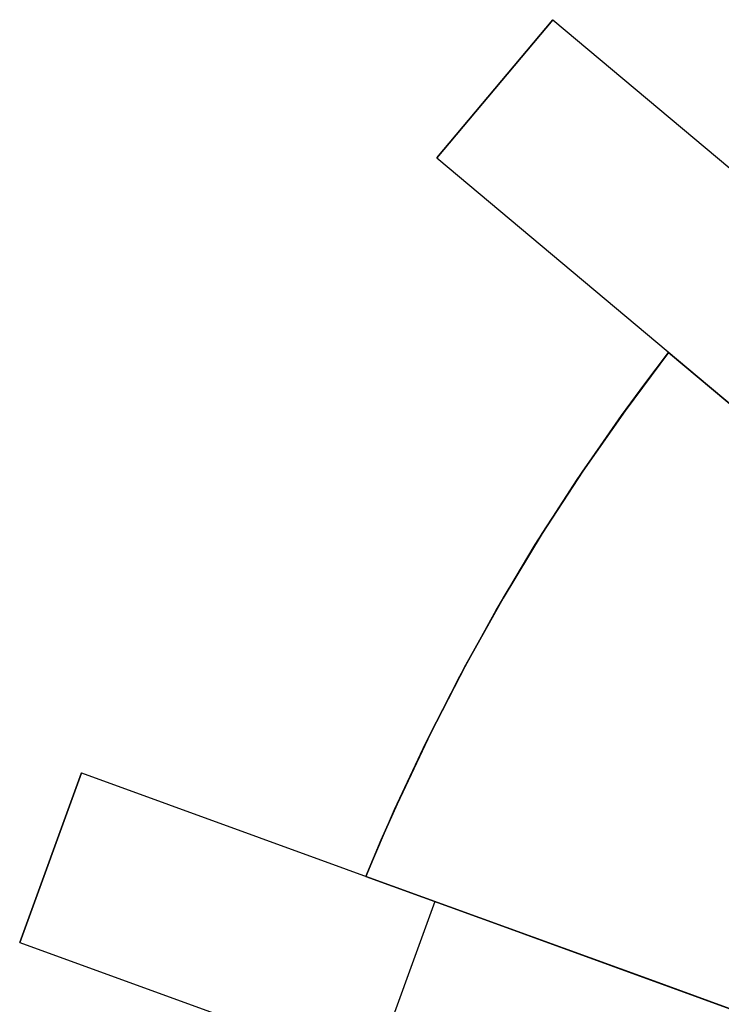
# Model space of a CAD drawing. Header units: millimetres. Extents: x 560 to 900, y 2299 to 2636.
# Tile 17 of 44: x 568 to 615, y 2516 to 2582. Entities that reach past the tile are written whole.
import ezdxf

# ---------------------------------------------------------------- set-up
doc = ezdxf.new("R2010")
doc.units = ezdxf.units.MM

msp = doc.modelspace()

# ---------------------------------------------------------------- linework, layer by layer
for points in [[(603.629, 2581.726), (595.916, 2572.533)], [(603.629, 2581.726), (595.916, 2572.533)], [(595.916, 2572.533), (603.629, 2581.726)], [(603.629, 2581.726), (641.931, 2549.587)], [(595.916, 2572.533), (634.218, 2540.394)], [(591.211, 2524.756), (593.119, 2529.203), (595.196, 2533.643), (597.446, 2538.065), (599.869, 2542.462), (602.469, 2546.823), (605.245, 2551.14), (608.199, 2555.403), (609.742, 2557.51), (611.329, 2559.6)], [(591.211, 2524.756), (593.119, 2529.203), (595.196, 2533.643), (597.446, 2538.065), (599.869, 2542.462), (602.469, 2546.823), (605.245, 2551.14), (608.199, 2555.403), (609.742, 2557.51), (611.329, 2559.6)], [(591.211, 2524.756), (592.228, 2527.175), (593.282, 2529.565), (595.496, 2534.254), (597.847, 2538.817), (600.324, 2543.249), (602.92, 2547.547), (605.625, 2551.706), (608.431, 2555.725), (611.329, 2559.6)], [(591.211, 2524.756), (592.228, 2527.175), (593.282, 2529.565), (595.496, 2534.254), (597.847, 2538.817), (600.324, 2543.249), (602.92, 2547.547), (605.625, 2551.706), (608.431, 2555.725), (611.329, 2559.6)], [(611.329, 2559.6), (608.431, 2555.725), (605.625, 2551.706), (602.92, 2547.547), (600.324, 2543.249), (597.847, 2538.817), (595.496, 2534.254), (593.282, 2529.565), (592.228, 2527.175), (591.211, 2524.756)], [(611.329, 2559.6), (608.431, 2555.725), (605.625, 2551.706), (602.92, 2547.547), (600.324, 2543.249), (597.847, 2538.817), (595.496, 2534.254), (593.282, 2529.565), (592.228, 2527.175), (591.211, 2524.756)], [(591.211, 2524.756), (593.119, 2529.203), (595.196, 2533.643), (597.446, 2538.065), (599.869, 2542.462), (602.469, 2546.823), (605.245, 2551.14), (608.199, 2555.403), (609.742, 2557.51), (611.329, 2559.6)], [(611.329, 2559.6), (608.431, 2555.725), (605.625, 2551.706), (602.92, 2547.547), (600.324, 2543.249), (597.847, 2538.817), (595.496, 2534.254), (593.282, 2529.565), (592.228, 2527.175), (591.211, 2524.756)], [(611.329, 2559.6), (608.431, 2555.725), (605.625, 2551.706), (602.92, 2547.547), (600.324, 2543.249), (597.847, 2538.817), (595.496, 2534.254), (593.282, 2529.565), (592.228, 2527.175), (591.211, 2524.756)], [(611.329, 2559.6), (626.557, 2546.822)], [(626.557, 2546.822), (611.329, 2559.6)], [(611.329, 2559.6), (626.557, 2546.822)], [(626.557, 2546.822), (611.329, 2559.6)], [(611.329, 2559.6), (626.557, 2546.822)], [(626.557, 2546.822), (611.329, 2559.6)], [(572.304, 2531.637), (568.2, 2520.361)], [(572.304, 2531.637), (568.2, 2520.361)], [(568.2, 2520.361), (572.304, 2531.637)], [(568.2, 2520.361), (572.304, 2531.637)], [(572.304, 2531.637), (619.289, 2514.536)], [(609.892, 2517.957), (591.211, 2524.756)], [(591.211, 2524.756), (609.892, 2517.957)], [(609.892, 2517.957), (591.211, 2524.756)], [(591.211, 2524.756), (609.892, 2517.957)], [(609.892, 2517.957), (591.211, 2524.756)], [(591.211, 2524.756), (609.892, 2517.957)], [(595.797, 2523.087), (591.692, 2511.811)], [(595.797, 2523.087), (591.692, 2511.811)], [(568.2, 2520.361), (615.185, 2503.26)], [(619.289, 2514.536), (609.892, 2517.957)], [(609.892, 2517.957), (619.289, 2514.536)], [(619.289, 2514.536), (609.892, 2517.957)], [(609.892, 2517.957), (619.289, 2514.536)], [(619.289, 2514.536), (609.892, 2517.957)], [(609.892, 2517.957), (619.289, 2514.536)]]:
    msp.add_lwpolyline(points)
at = {"extrusion": (0.642788, 0.766044, -1.46996e-14)}
msp.add_lwpolyline([(1172.095, 111.995), (1172.948, 111.98), (1173.801, 111.937), (1174.651, 111.864), (1175.499, 111.762), (1176.342, 111.631), (1177.181, 111.472), (1178.014, 111.284), (1178.84, 111.068), (1179.658, 110.824), (1180.467, 110.552), (1181.266, 110.252), (1182.055, 109.925), (1182.832, 109.572), (1183.596, 109.192), (1184.347, 108.787), (1185.084, 108.355), (1185.806, 107.9), (1186.512, 107.419), (1187.201, 106.915), (1187.872, 106.388), (1188.525, 105.838), (1189.158, 105.266), (1189.772, 104.673), (1190.366, 104.059), (1190.937, 103.425), (1191.487, 102.772), (1192.015, 102.101), (1192.519, 101.412), (1192.999, 100.706), (1193.455, 99.985), (1193.886, 99.248), (1194.292, 98.497), (1194.672, 97.732), (1195.025, 96.955), (1195.352, 96.166), (1195.651, 95.367), (1195.923, 94.558), (1196.168, 93.74), (1196.384, 92.914), (1196.572, 92.081), (1196.731, 91.243), (1196.862, 90.399), (1196.964, 89.552), (1197.036, 88.701), (1197.08, 87.849), (1197.095, 86.995)], dxfattribs=at)
at = {"extrusion": (0, 1, 0)}
for points in [[(-603.629, 86.995), (-603.629, -163.005)], [(-599.772, -163.005), (-599.772, 86.995)], [(-595.916, -163.005), (-595.916, 86.995)], [(-572.304, 86.995), (-572.304, -163.005)], [(-570.252, -163.005), (-570.252, 86.995)], [(-568.2, -163.005), (-568.2, 86.995)]]:
    msp.add_lwpolyline(points, dxfattribs=at)
at = {"extrusion": (0.642788, 0.766044, -1.32305e-14)}
msp.add_lwpolyline([(1197.095, -163.005), (1197.08, -163.859), (1197.036, -164.711), (1196.964, -165.562), (1196.862, -166.409), (1196.731, -167.253), (1196.572, -168.091), (1196.384, -168.924), (1196.168, -169.75), (1195.923, -170.568), (1195.651, -171.377), (1195.352, -172.176), (1195.025, -172.965), (1194.672, -173.742), (1194.292, -174.507), (1193.886, -175.258), (1193.455, -175.995), (1192.999, -176.716), (1192.519, -177.422), (1192.015, -178.111), (1191.487, -178.782), (1190.937, -179.435), (1190.366, -180.069), (1189.772, -180.683), (1189.158, -181.276), (1188.525, -181.848), (1187.872, -182.398), (1187.201, -182.925), (1186.512, -183.429), (1185.806, -183.91), (1185.084, -184.365), (1184.347, -184.797), (1183.596, -185.202), (1182.832, -185.582), (1182.055, -185.935), (1181.266, -186.262), (1180.467, -186.562), (1179.658, -186.834), (1178.84, -187.078), (1178.014, -187.294), (1177.181, -187.482), (1176.342, -187.641), (1175.499, -187.772), (1174.651, -187.874), (1173.801, -187.947), (1172.948, -187.99), (1172.095, -188.005)], dxfattribs=at)
at = {"extrusion": (0.642788, 0.766044, 6.06254e-15)}
msp.add_lwpolyline([(1197.095, 86.995), (1197.08, 87.849), (1197.036, 88.701), (1196.964, 89.552), (1196.862, 90.399), (1196.731, 91.243), (1196.572, 92.081), (1196.384, 92.914), (1196.168, 93.74), (1195.923, 94.558), (1195.651, 95.367), (1195.352, 96.166), (1195.025, 96.955), (1194.672, 97.732), (1194.292, 98.497), (1193.886, 99.248), (1193.455, 99.985), (1192.999, 100.706), (1192.519, 101.412), (1192.015, 102.101), (1191.487, 102.772), (1190.937, 103.425), (1190.366, 104.059), (1189.772, 104.673), (1189.158, 105.266), (1188.525, 105.838), (1187.872, 106.388), (1187.201, 106.915), (1186.512, 107.419), (1185.806, 107.9), (1185.084, 108.355), (1184.347, 108.787), (1183.596, 109.192), (1182.832, 109.572), (1182.055, 109.925), (1181.266, 110.252), (1180.467, 110.552), (1179.658, 110.824), (1178.84, 111.068), (1178.014, 111.284), (1177.181, 111.472), (1176.342, 111.631), (1175.499, 111.762), (1174.651, 111.864), (1173.801, 111.937), (1172.948, 111.98), (1172.095, 111.995)], dxfattribs=at)
at = {"extrusion": (0.642788, 0.766044, 2.45955e-14)}
msp.add_lwpolyline([(1172.095, -188.005), (1172.948, -187.99), (1173.801, -187.947), (1174.651, -187.874), (1175.499, -187.772), (1176.342, -187.641), (1177.181, -187.482), (1178.014, -187.294), (1178.84, -187.078), (1179.658, -186.834), (1180.467, -186.562), (1181.266, -186.262), (1182.055, -185.935), (1182.832, -185.582), (1183.596, -185.202), (1184.347, -184.797), (1185.084, -184.365), (1185.806, -183.91), (1186.512, -183.429), (1187.201, -182.925), (1187.872, -182.398), (1188.525, -181.848), (1189.158, -181.276), (1189.772, -180.683), (1190.366, -180.069), (1190.937, -179.435), (1191.487, -178.782), (1192.015, -178.111), (1192.519, -177.422), (1192.999, -176.716), (1193.455, -175.995), (1193.886, -175.258), (1194.292, -174.507), (1194.672, -173.742), (1195.025, -172.965), (1195.352, -172.176), (1195.651, -171.377), (1195.923, -170.568), (1196.168, -169.75), (1196.384, -168.924), (1196.572, -168.091), (1196.731, -167.253), (1196.862, -166.409), (1196.964, -165.562), (1197.036, -164.711), (1197.08, -163.859), (1197.095, -163.005)], dxfattribs=at)
at = {"extrusion": (0.642788, 0.766044, -1.39237e-15)}
msp.add_lwpolyline([(1197.095, 86.995), (1197.08, 87.849), (1197.036, 88.701), (1196.964, 89.552), (1196.862, 90.399), (1196.731, 91.243), (1196.572, 92.081), (1196.384, 92.914), (1196.168, 93.74), (1195.923, 94.558), (1195.651, 95.367), (1195.352, 96.166), (1195.025, 96.955), (1194.672, 97.732), (1194.292, 98.497), (1193.886, 99.248), (1193.455, 99.985), (1192.999, 100.706), (1192.519, 101.412), (1192.015, 102.101), (1191.487, 102.772), (1190.937, 103.425), (1190.366, 104.059), (1189.772, 104.673), (1189.158, 105.266), (1188.525, 105.838), (1187.872, 106.388), (1187.201, 106.915), (1186.512, 107.419), (1185.806, 107.9), (1185.084, 108.355), (1184.347, 108.787), (1183.596, 109.192), (1182.832, 109.572), (1182.055, 109.925), (1181.266, 110.252), (1180.467, 110.552), (1179.658, 110.824), (1178.84, 111.068), (1178.014, 111.284), (1177.181, 111.472), (1176.342, 111.631), (1175.499, 111.762), (1174.651, 111.864), (1173.801, 111.937), (1172.948, 111.98), (1172.095, 111.995)], dxfattribs=at)
at = {"extrusion": (0.642788, 0.766044, 1.08859e-14)}
msp.add_lwpolyline([(1172.095, -188.005), (1172.948, -187.99), (1173.801, -187.947), (1174.651, -187.874), (1175.499, -187.772), (1176.342, -187.641), (1177.181, -187.482), (1178.014, -187.294), (1178.84, -187.078), (1179.658, -186.834), (1180.467, -186.562), (1181.266, -186.262), (1182.055, -185.935), (1182.832, -185.582), (1183.596, -185.202), (1184.347, -184.797), (1185.084, -184.365), (1185.806, -183.91), (1186.512, -183.429), (1187.201, -182.925), (1187.872, -182.398), (1188.525, -181.848), (1189.158, -181.276), (1189.772, -180.683), (1190.366, -180.069), (1190.937, -179.435), (1191.487, -178.782), (1192.015, -178.111), (1192.519, -177.422), (1192.999, -176.716), (1193.455, -175.995), (1193.886, -175.258), (1194.292, -174.507), (1194.672, -173.742), (1195.025, -172.965), (1195.352, -172.176), (1195.651, -171.377), (1195.923, -170.568), (1196.168, -169.75), (1196.384, -168.924), (1196.572, -168.091), (1196.731, -167.253), (1196.862, -166.409), (1196.964, -165.562), (1197.036, -164.711), (1197.08, -163.859), (1197.095, -163.005)], dxfattribs=at)
at = {"extrusion": (1, 0, 0)}
for points in [[(2559.6, -12.005), (2559.6, -0.005)], [(2559.6, 39.995), (2559.6, 51.995)], [(2559.6, -128.005), (2559.6, -116.005)], [(2524.756, -12.005), (2524.756, -0.005)], [(2524.756, 39.995), (2524.756, 51.995)], [(2524.756, -128.005), (2524.756, -116.005)], [(2517.957, 118.766), (2517.957, 51.995)], [(2517.957, 39.995), (2517.957, -0.005)], [(2517.957, -12.005), (2517.957, -116.005)], [(2517.957, -128.005), (2517.957, -194.776)]]:
    msp.add_lwpolyline(points, dxfattribs=at)
at = {"extrusion": (0.34202, 0.939693, 2.1584e-14)}
msp.add_lwpolyline([(303.081, 111.995), (303.934, 111.98), (304.787, 111.937), (305.637, 111.864), (306.485, 111.762), (307.329, 111.631), (308.167, 111.472), (309, 111.284), (309.826, 111.068), (310.644, 110.824), (311.453, 110.552), (312.252, 110.252), (313.041, 109.925), (313.818, 109.572), (314.582, 109.192), (315.334, 108.787), (316.07, 108.355), (316.792, 107.9), (317.498, 107.419), (318.187, 106.915), (318.858, 106.388), (319.511, 105.838), (320.145, 105.266), (320.758, 104.673), (321.352, 104.059), (321.924, 103.425), (322.474, 102.772), (323.001, 102.101), (323.505, 101.412), (323.985, 100.706), (324.441, 99.985), (324.872, 99.248), (325.278, 98.497), (325.658, 97.732), (326.011, 96.955), (326.338, 96.166), (326.637, 95.367), (326.909, 94.558), (327.154, 93.74), (327.37, 92.914), (327.558, 92.081), (327.717, 91.243), (327.848, 90.399), (327.95, 89.552), (328.022, 88.701), (328.066, 87.849), (328.081, 86.995)], dxfattribs=at)
at = {"extrusion": (0.34202, 0.939693, 6.43636e-15)}
msp.add_lwpolyline([(328.081, -163.005), (328.066, -163.859), (328.022, -164.711), (327.95, -165.562), (327.848, -166.409), (327.717, -167.253), (327.558, -168.091), (327.37, -168.924), (327.154, -169.75), (326.909, -170.568), (326.637, -171.377), (326.338, -172.176), (326.011, -172.965), (325.658, -173.742), (325.278, -174.507), (324.872, -175.258), (324.441, -175.995), (323.985, -176.716), (323.505, -177.422), (323.001, -178.111), (322.474, -178.782), (321.924, -179.435), (321.352, -180.069), (320.758, -180.683), (320.145, -181.276), (319.511, -181.848), (318.858, -182.398), (318.187, -182.925), (317.498, -183.429), (316.792, -183.91), (316.07, -184.365), (315.334, -184.797), (314.582, -185.202), (313.818, -185.582), (313.041, -185.935), (312.252, -186.262), (311.453, -186.562), (310.644, -186.834), (309.826, -187.078), (309, -187.294), (308.167, -187.482), (307.329, -187.641), (306.485, -187.772), (305.637, -187.874), (304.787, -187.947), (303.934, -187.99), (303.081, -188.005)], dxfattribs=at)
at = {"extrusion": (0.34202, 0.939693, -2.87402e-15)}
msp.add_lwpolyline([(328.081, 86.995), (328.066, 87.849), (328.022, 88.701), (327.95, 89.552), (327.848, 90.399), (327.717, 91.243), (327.558, 92.081), (327.37, 92.914), (327.154, 93.74), (326.909, 94.558), (326.637, 95.367), (326.338, 96.166), (326.011, 96.955), (325.658, 97.732), (325.278, 98.497), (324.872, 99.248), (324.441, 99.985), (323.985, 100.706), (323.505, 101.412), (323.001, 102.101), (322.474, 102.772), (321.924, 103.425), (321.352, 104.059), (320.758, 104.673), (320.145, 105.266), (319.511, 105.838), (318.858, 106.388), (318.187, 106.915), (317.498, 107.419), (316.792, 107.9), (316.07, 108.355), (315.334, 108.787), (314.582, 109.192), (313.818, 109.572), (313.041, 109.925), (312.252, 110.252), (311.453, 110.552), (310.644, 110.824), (309.826, 111.068), (309, 111.284), (308.167, 111.472), (307.329, 111.631), (306.485, 111.762), (305.637, 111.864), (304.787, 111.937), (303.934, 111.98), (303.081, 111.995)], dxfattribs=at)
at = {"extrusion": (0.34202, 0.939693, 2.78525e-15)}
msp.add_lwpolyline([(303.081, -188.005), (303.934, -187.99), (304.787, -187.947), (305.637, -187.874), (306.485, -187.772), (307.329, -187.641), (308.167, -187.482), (309, -187.294), (309.826, -187.078), (310.644, -186.834), (311.453, -186.562), (312.252, -186.262), (313.041, -185.935), (313.818, -185.582), (314.582, -185.202), (315.334, -184.797), (316.07, -184.365), (316.792, -183.91), (317.498, -183.429), (318.187, -182.925), (318.858, -182.398), (319.511, -181.848), (320.145, -181.276), (320.758, -180.683), (321.352, -180.069), (321.924, -179.435), (322.474, -178.782), (323.001, -178.111), (323.505, -177.422), (323.985, -176.716), (324.441, -175.995), (324.872, -175.258), (325.278, -174.507), (325.658, -173.742), (326.011, -172.965), (326.338, -172.176), (326.637, -171.377), (326.909, -170.568), (327.154, -169.75), (327.37, -168.924), (327.558, -168.091), (327.717, -167.253), (327.848, -166.409), (327.95, -165.562), (328.022, -164.711), (328.066, -163.859), (328.081, -163.005)], dxfattribs=at)
at = {"extrusion": (0.34202, 0.939693, -8.88464e-15)}
msp.add_lwpolyline([(283.081, 131.995), (283.092, 131.312), (283.127, 130.63), (283.186, 129.95), (283.267, 129.272), (283.372, 128.597), (283.499, 127.926), (283.649, 127.26), (283.822, 126.599), (284.018, 125.945), (284.236, 125.297), (284.475, 124.658), (284.737, 124.027), (285.019, 123.405), (285.323, 122.794), (285.648, 122.193), (285.992, 121.603), (286.357, 121.026), (286.741, 120.461), (287.145, 119.91), (287.567, 119.373), (288.007, 118.851), (288.464, 118.344), (288.939, 117.853), (289.43, 117.378), (289.937, 116.921), (290.459, 116.481), (290.996, 116.059), (291.547, 115.656), (292.112, 115.271), (292.689, 114.907), (293.279, 114.562), (293.879, 114.237), (294.491, 113.934), (295.113, 113.651), (295.744, 113.389), (296.383, 113.15), (297.03, 112.932), (297.685, 112.737), (298.345, 112.564), (299.012, 112.413), (299.683, 112.286), (300.357, 112.181), (301.035, 112.1), (301.716, 112.042), (302.398, 112.007), (303.081, 111.995)], dxfattribs=at)
at = {"extrusion": (0.34202, 0.939693, 3.04765e-15)}
msp.add_lwpolyline([(303.081, -188.005), (302.398, -188.017), (301.716, -188.052), (301.035, -188.11), (300.357, -188.191), (299.683, -188.296), (299.012, -188.423), (298.345, -188.574), (297.685, -188.747), (297.03, -188.942), (296.383, -189.16), (295.744, -189.399), (295.113, -189.661), (294.491, -189.944), (293.879, -190.247), (293.279, -190.572), (292.689, -190.917), (292.112, -191.281), (291.547, -191.666), (290.996, -192.069), (290.459, -192.491), (289.937, -192.931), (289.43, -193.388), (288.939, -193.863), (288.464, -194.354), (288.007, -194.861), (287.567, -195.383), (287.145, -195.92), (286.741, -196.471), (286.357, -197.036), (285.992, -197.613), (285.648, -198.203), (285.323, -198.804), (285.019, -199.415), (284.737, -200.037), (284.475, -200.668), (284.236, -201.307), (284.018, -201.955), (283.822, -202.609), (283.649, -203.27), (283.499, -203.936), (283.372, -204.607), (283.267, -205.282), (283.186, -205.96), (283.127, -206.64), (283.092, -207.322), (283.081, -208.005)], dxfattribs=at)
at = {"extrusion": (0.34202, 0.939693, 9.03072e-15)}
msp.add_lwpolyline([(328.081, 86.995), (328.066, 87.849), (328.022, 88.701), (327.95, 89.552), (327.848, 90.399), (327.717, 91.243), (327.558, 92.081), (327.37, 92.914), (327.154, 93.74), (326.909, 94.558), (326.637, 95.367), (326.338, 96.166), (326.011, 96.955), (325.658, 97.732), (325.278, 98.497), (324.872, 99.248), (324.441, 99.985), (323.985, 100.706), (323.505, 101.412), (323.001, 102.101), (322.474, 102.772), (321.924, 103.425), (321.352, 104.059), (320.758, 104.673), (320.145, 105.266), (319.511, 105.838), (318.858, 106.388), (318.187, 106.915), (317.498, 107.419), (316.792, 107.9), (316.07, 108.355), (315.334, 108.787), (314.582, 109.192), (313.818, 109.572), (313.041, 109.925), (312.252, 110.252), (311.453, 110.552), (310.644, 110.824), (309.826, 111.068), (309, 111.284), (308.167, 111.472), (307.329, 111.631), (306.485, 111.762), (305.637, 111.864), (304.787, 111.937), (303.934, 111.98), (303.081, 111.995)], dxfattribs=at)
at = {"extrusion": (0.34202, 0.939693, -2.1848e-14)}
msp.add_lwpolyline([(303.081, -188.005), (303.934, -187.99), (304.787, -187.947), (305.637, -187.874), (306.485, -187.772), (307.329, -187.641), (308.167, -187.482), (309, -187.294), (309.826, -187.078), (310.644, -186.834), (311.453, -186.562), (312.252, -186.262), (313.041, -185.935), (313.818, -185.582), (314.582, -185.202), (315.334, -184.797), (316.07, -184.365), (316.792, -183.91), (317.498, -183.429), (318.187, -182.925), (318.858, -182.398), (319.511, -181.848), (320.145, -181.276), (320.758, -180.683), (321.352, -180.069), (321.924, -179.435), (322.474, -178.782), (323.001, -178.111), (323.505, -177.422), (323.985, -176.716), (324.441, -175.995), (324.872, -175.258), (325.278, -174.507), (325.658, -173.742), (326.011, -172.965), (326.338, -172.176), (326.637, -171.377), (326.909, -170.568), (327.154, -169.75), (327.37, -168.924), (327.558, -168.091), (327.717, -167.253), (327.848, -166.409), (327.95, -165.562), (328.022, -164.711), (328.066, -163.859), (328.081, -163.005)], dxfattribs=at)
at = {"extrusion": (0.34202, 0.939693, -2.53333e-15)}
msp.add_lwpolyline([(283.081, 131.995), (283.092, 131.312), (283.127, 130.63), (283.186, 129.95), (283.267, 129.272), (283.372, 128.597), (283.499, 127.926), (283.649, 127.26), (283.822, 126.599), (284.018, 125.945), (284.236, 125.297), (284.475, 124.658), (284.737, 124.027), (285.019, 123.405), (285.323, 122.794), (285.648, 122.193), (285.992, 121.603), (286.357, 121.026), (286.741, 120.461), (287.145, 119.91), (287.567, 119.373), (288.007, 118.851), (288.464, 118.344), (288.939, 117.853), (289.43, 117.378), (289.937, 116.921), (290.459, 116.481), (290.996, 116.059), (291.547, 115.656), (292.112, 115.271), (292.689, 114.907), (293.279, 114.562), (293.879, 114.237), (294.491, 113.934), (295.113, 113.651), (295.744, 113.389), (296.383, 113.15), (297.03, 112.932), (297.685, 112.737), (298.345, 112.564), (299.012, 112.413), (299.683, 112.286), (300.357, 112.181), (301.035, 112.1), (301.716, 112.042), (302.398, 112.007), (303.081, 111.995)], dxfattribs=at)
at = {"extrusion": (0.34202, 0.939693, 1.25216e-15)}
msp.add_lwpolyline([(303.081, -188.005), (302.398, -188.017), (301.716, -188.052), (301.035, -188.11), (300.357, -188.191), (299.683, -188.296), (299.012, -188.423), (298.345, -188.574), (297.685, -188.747), (297.03, -188.942), (296.383, -189.16), (295.744, -189.399), (295.113, -189.661), (294.491, -189.944), (293.879, -190.247), (293.279, -190.572), (292.689, -190.917), (292.112, -191.281), (291.547, -191.666), (290.996, -192.069), (290.459, -192.491), (289.937, -192.931), (289.43, -193.388), (288.939, -193.863), (288.464, -194.354), (288.007, -194.861), (287.567, -195.383), (287.145, -195.92), (286.741, -196.471), (286.357, -197.036), (285.992, -197.613), (285.648, -198.203), (285.323, -198.804), (285.019, -199.415), (284.737, -200.037), (284.475, -200.668), (284.236, -201.307), (284.018, -201.955), (283.822, -202.609), (283.649, -203.27), (283.499, -203.936), (283.372, -204.607), (283.267, -205.282), (283.186, -205.96), (283.127, -206.64), (283.092, -207.322), (283.081, -208.005)], dxfattribs=at)

doc.saveas('drawing.dxf')
